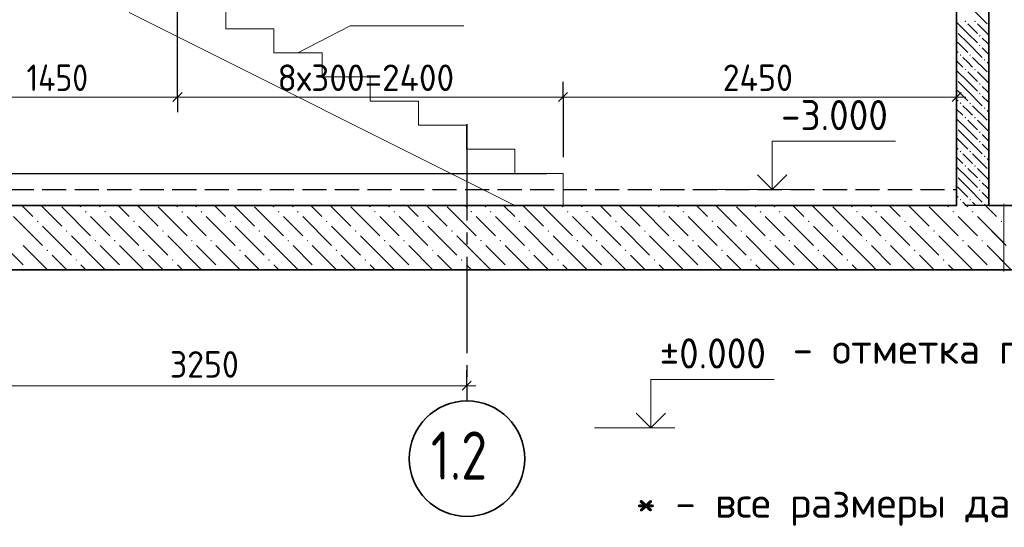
# Model space of a CAD drawing. Header units: millimetres. Extents: x -5 to 21000, y -5 to 14850.
# Tile 9 of 21: x 14816 to 18902, y 3256 to 5362. Entities that reach past the tile are written whole.
import ezdxf

# ---------------------------------------------------------------- set-up
doc = ezdxf.new("R2010")
doc.units = ezdxf.units.MM
doc.linetypes.add('______2', pattern=[135, 100, -35])
doc.linetypes.add('______5', pattern=[550, 400, -50, 50, -50])
for name, color, linetype, lineweight in [('Standard', 7, 'Continuous', 25), ('ЖБ Лента фундамента под плитной частью', 7, 'Continuous', 25), ('Примечания', 7, 'Continuous', 13), ('Размерная линия_ общее', 7, 'Continuous', 13)]:
    doc.layers.add(name, color=color, linetype=linetype, lineweight=lineweight)
for name, color, linetype, lineweight, true_color in [('ЖБ Лестница', 7, 'Continuous', 25, 0xe0e0ff), ('ЖБ Плита Фундамента верхний уровень', 7, 'Continuous', 25, 0x783c14), ('ЖБ Стена верхний уровень', 7, 'Continuous', 25, 0x006e00)]:
    doc.layers.add(name, color=color, linetype=linetype, lineweight=lineweight, true_color=true_color)
doc.layers.add('Оси', color=7, linetype='______5', true_color=0x656565)
doc.layers.add('Размерная выноска', color=7, linetype='Continuous')
doc.styles.add('ISOCPEUR', font='txt')

msp = doc.modelspace()

# ---------------------------------------------------------------- hatches: boundary and pattern name
at = {"layer": 'ЖБ Плита Фундамента верхний уровень', "linetype": 'Continuous', "lineweight": 18, "transparency": 33554687}
for points in [[(15086.8, 4565.2), (15090, 4568.4), (15093.3, 4565.2), (15090, 4561.9)], [(15086.8, 4565.2), (15090, 4568.4), (15093.3, 4565.2), (15090, 4561.9)], [(15166.8, 4565.2), (15170, 4568.4), (15173.3, 4565.2), (15170, 4561.9)], [(15166.8, 4565.2), (15170, 4568.4), (15173.3, 4565.2), (15170, 4561.9)], [(15486.8, 4565.2), (15490, 4568.4), (15493.3, 4565.2), (15490, 4561.9)], [(15486.8, 4565.2), (15490, 4568.4), (15493.3, 4565.2), (15490, 4561.9)], [(15566.8, 4565.2), (15570, 4568.4), (15573.3, 4565.2), (15570, 4561.9)], [(15566.8, 4565.2), (15570, 4568.4), (15573.3, 4565.2), (15570, 4561.9)], [(15886.8, 4565.2), (15890, 4568.4), (15893.3, 4565.2), (15890, 4561.9)], [(15886.8, 4565.2), (15890, 4568.4), (15893.3, 4565.2), (15890, 4561.9)], [(15966.8, 4565.2), (15970, 4568.4), (15973.3, 4565.2), (15970, 4561.9)], [(15966.8, 4565.2), (15970, 4568.4), (15973.3, 4565.2), (15970, 4561.9)], [(16286.8, 4565.2), (16290, 4568.4), (16293.3, 4565.2), (16290, 4561.9)], [(16286.8, 4565.2), (16290, 4568.4), (16293.3, 4565.2), (16290, 4561.9)], [(16366.8, 4565.2), (16370, 4568.4), (16373.3, 4565.2), (16370, 4561.9)], [(16366.8, 4565.2), (16370, 4568.4), (16373.3, 4565.2), (16370, 4561.9)], [(16686.8, 4565.2), (16690, 4568.4), (16693.3, 4565.2), (16690, 4561.9)], [(16686.8, 4565.2), (16690, 4568.4), (16693.3, 4565.2), (16690, 4561.9)], [(16766.8, 4565.2), (16770, 4568.4), (16773.3, 4565.2), (16770, 4561.9)], [(16766.8, 4565.2), (16770, 4568.4), (16773.3, 4565.2), (16770, 4561.9)], [(17086.8, 4565.2), (17090, 4568.4), (17093.3, 4565.2), (17090, 4561.9)], [(17086.8, 4565.2), (17090, 4568.4), (17093.3, 4565.2), (17090, 4561.9)], [(17166.8, 4565.2), (17170, 4568.4), (17173.3, 4565.2), (17170, 4561.9)], [(17166.8, 4565.2), (17170, 4568.4), (17173.3, 4565.2), (17170, 4561.9)], [(17486.8, 4565.2), (17490, 4568.4), (17493.3, 4565.2), (17490, 4561.9)], [(17486.8, 4565.2), (17490, 4568.4), (17493.3, 4565.2), (17490, 4561.9)], [(17566.8, 4565.2), (17570, 4568.4), (17573.3, 4565.2), (17570, 4561.9)], [(17566.8, 4565.2), (17570, 4568.4), (17573.3, 4565.2), (17570, 4561.9)], [(17886.8, 4565.2), (17890, 4568.4), (17893.3, 4565.2), (17890, 4561.9)], [(17886.8, 4565.2), (17890, 4568.4), (17893.3, 4565.2), (17890, 4561.9)], [(17966.8, 4565.2), (17970, 4568.4), (17973.3, 4565.2), (17970, 4561.9)], [(17966.8, 4565.2), (17970, 4568.4), (17973.3, 4565.2), (17970, 4561.9)], [(18286.8, 4565.2), (18290, 4568.4), (18293.3, 4565.2), (18290, 4561.9)], [(18286.8, 4565.2), (18290, 4568.4), (18293.3, 4565.2), (18290, 4561.9)], [(18366.8, 4565.2), (18370, 4568.4), (18373.3, 4565.2), (18370, 4561.9)], [(18366.8, 4565.2), (18370, 4568.4), (18373.3, 4565.2), (18370, 4561.9)], [(18686.8, 4565.2), (18690, 4568.4), (18693.3, 4565.2), (18690, 4561.9)], [(18686.8, 4565.2), (18690, 4568.4), (18693.3, 4565.2), (18690, 4561.9)], [(18766.8, 4565.2), (18770, 4568.4), (18773.3, 4565.2), (18770, 4561.9)], [(18766.8, 4565.2), (18770, 4568.4), (18773.3, 4565.2), (18770, 4561.9)], [(14886.8, 4525.2), (14890, 4528.4), (14893.3, 4525.2), (14890, 4521.9)], [(14886.8, 4525.2), (14890, 4528.4), (14893.3, 4525.2), (14890, 4521.9)], [(15286.8, 4525.2), (15290, 4528.4), (15293.3, 4525.2), (15290, 4521.9)], [(15286.8, 4525.2), (15290, 4528.4), (15293.3, 4525.2), (15290, 4521.9)], [(15686.8, 4525.2), (15690, 4528.4), (15693.3, 4525.2), (15690, 4521.9)], [(15686.8, 4525.2), (15690, 4528.4), (15693.3, 4525.2), (15690, 4521.9)], [(16086.8, 4525.2), (16090, 4528.4), (16093.3, 4525.2), (16090, 4521.9)], [(16086.8, 4525.2), (16090, 4528.4), (16093.3, 4525.2), (16090, 4521.9)], [(16486.8, 4525.2), (16490, 4528.4), (16493.3, 4525.2), (16490, 4521.9)], [(16486.8, 4525.2), (16490, 4528.4), (16493.3, 4525.2), (16490, 4521.9)], [(16886.8, 4525.2), (16890, 4528.4), (16893.3, 4525.2), (16890, 4521.9)], [(16886.8, 4525.2), (16890, 4528.4), (16893.3, 4525.2), (16890, 4521.9)], [(17286.8, 4525.2), (17290, 4528.4), (17293.3, 4525.2), (17290, 4521.9)], [(17286.8, 4525.2), (17290, 4528.4), (17293.3, 4525.2), (17290, 4521.9)], [(17686.8, 4525.2), (17690, 4528.4), (17693.3, 4525.2), (17690, 4521.9)], [(17686.8, 4525.2), (17690, 4528.4), (17693.3, 4525.2), (17690, 4521.9)], [(18086.8, 4525.2), (18090, 4528.4), (18093.3, 4525.2), (18090, 4521.9)], [(18086.8, 4525.2), (18090, 4528.4), (18093.3, 4525.2), (18090, 4521.9)], [(18486.8, 4525.2), (18490, 4528.4), (18493.3, 4525.2), (18490, 4521.9)], [(18486.8, 4525.2), (18490, 4528.4), (18493.3, 4525.2), (18490, 4521.9)], [(18886.8, 4525.2), (18890, 4528.4), (18893.3, 4525.2), (18890, 4521.9)], [(18886.8, 4525.2), (18890, 4528.4), (18893.3, 4525.2), (18890, 4521.9)], [(15006.8, 4485.2), (15010, 4488.4), (15013.3, 4485.2), (15010, 4481.9)], [(15006.8, 4485.2), (15010, 4488.4), (15013.3, 4485.2), (15010, 4481.9)], [(15406.8, 4485.2), (15410, 4488.4), (15413.3, 4485.2), (15410, 4481.9)], [(15406.8, 4485.2), (15410, 4488.4), (15413.3, 4485.2), (15410, 4481.9)], [(15806.8, 4485.2), (15810, 4488.4), (15813.3, 4485.2), (15810, 4481.9)], [(15806.8, 4485.2), (15810, 4488.4), (15813.3, 4485.2), (15810, 4481.9)], [(16206.8, 4485.2), (16210, 4488.4), (16213.3, 4485.2), (16210, 4481.9)], [(16206.8, 4485.2), (16210, 4488.4), (16213.3, 4485.2), (16210, 4481.9)], [(16606.8, 4485.2), (16610, 4488.4), (16613.3, 4485.2), (16610, 4481.9)], [(16606.8, 4485.2), (16610, 4488.4), (16613.3, 4485.2), (16610, 4481.9)], [(17006.8, 4485.2), (17010, 4488.4), (17013.3, 4485.2), (17010, 4481.9)], [(17006.8, 4485.2), (17010, 4488.4), (17013.3, 4485.2), (17010, 4481.9)], [(17406.8, 4485.2), (17410, 4488.4), (17413.3, 4485.2), (17410, 4481.9)], [(17406.8, 4485.2), (17410, 4488.4), (17413.3, 4485.2), (17410, 4481.9)], [(17806.8, 4485.2), (17810, 4488.4), (17813.3, 4485.2), (17810, 4481.9)], [(17806.8, 4485.2), (17810, 4488.4), (17813.3, 4485.2), (17810, 4481.9)], [(18206.8, 4485.2), (18210, 4488.4), (18213.3, 4485.2), (18210, 4481.9)], [(18206.8, 4485.2), (18210, 4488.4), (18213.3, 4485.2), (18210, 4481.9)], [(18606.8, 4485.2), (18610, 4488.4), (18613.3, 4485.2), (18610, 4481.9)], [(18606.8, 4485.2), (18610, 4488.4), (18613.3, 4485.2), (18610, 4481.9)], [(15126.8, 4445.2), (15130, 4448.4), (15133.2, 4445.2), (15130, 4441.9)], [(15126.8, 4445.2), (15130, 4448.4), (15133.2, 4445.2), (15130, 4441.9)], [(15206.8, 4445.2), (15210, 4448.4), (15213.3, 4445.2), (15210, 4441.9)], [(15206.8, 4445.2), (15210, 4448.4), (15213.3, 4445.2), (15210, 4441.9)], [(15526.8, 4445.2), (15530, 4448.4), (15533.2, 4445.2), (15530, 4441.9)], [(15526.8, 4445.2), (15530, 4448.4), (15533.2, 4445.2), (15530, 4441.9)], [(15606.8, 4445.2), (15610, 4448.4), (15613.3, 4445.2), (15610, 4441.9)], [(15606.8, 4445.2), (15610, 4448.4), (15613.3, 4445.2), (15610, 4441.9)], [(15926.8, 4445.2), (15930, 4448.4), (15933.2, 4445.2), (15930, 4441.9)], [(15926.8, 4445.2), (15930, 4448.4), (15933.2, 4445.2), (15930, 4441.9)], [(16006.8, 4445.2), (16010, 4448.4), (16013.3, 4445.2), (16010, 4441.9)], [(16006.8, 4445.2), (16010, 4448.4), (16013.3, 4445.2), (16010, 4441.9)], [(16326.8, 4445.2), (16330, 4448.4), (16333.2, 4445.2), (16330, 4441.9)], [(16326.8, 4445.2), (16330, 4448.4), (16333.2, 4445.2), (16330, 4441.9)], [(16406.8, 4445.2), (16410, 4448.4), (16413.3, 4445.2), (16410, 4441.9)], [(16406.8, 4445.2), (16410, 4448.4), (16413.3, 4445.2), (16410, 4441.9)], [(16726.8, 4445.2), (16730, 4448.4), (16733.2, 4445.2), (16730, 4441.9)], [(16726.8, 4445.2), (16730, 4448.4), (16733.2, 4445.2), (16730, 4441.9)], [(16806.8, 4445.2), (16810, 4448.4), (16813.3, 4445.2), (16810, 4441.9)], [(16806.8, 4445.2), (16810, 4448.4), (16813.3, 4445.2), (16810, 4441.9)], [(17126.8, 4445.2), (17130, 4448.4), (17133.2, 4445.2), (17130, 4441.9)], [(17126.8, 4445.2), (17130, 4448.4), (17133.2, 4445.2), (17130, 4441.9)], [(17206.8, 4445.2), (17210, 4448.4), (17213.3, 4445.2), (17210, 4441.9)], [(17206.8, 4445.2), (17210, 4448.4), (17213.3, 4445.2), (17210, 4441.9)], [(17526.8, 4445.2), (17530, 4448.4), (17533.2, 4445.2), (17530, 4441.9)], [(17526.8, 4445.2), (17530, 4448.4), (17533.2, 4445.2), (17530, 4441.9)], [(17606.8, 4445.2), (17610, 4448.4), (17613.3, 4445.2), (17610, 4441.9)], [(17606.8, 4445.2), (17610, 4448.4), (17613.3, 4445.2), (17610, 4441.9)], [(17926.8, 4445.2), (17930, 4448.4), (17933.3, 4445.2), (17930, 4441.9)], [(17926.8, 4445.2), (17930, 4448.4), (17933.3, 4445.2), (17930, 4441.9)], [(18006.8, 4445.2), (18010, 4448.4), (18013.3, 4445.2), (18010, 4441.9)], [(18006.8, 4445.2), (18010, 4448.4), (18013.3, 4445.2), (18010, 4441.9)], [(18326.8, 4445.2), (18330, 4448.4), (18333.3, 4445.2), (18330, 4441.9)], [(18326.8, 4445.2), (18330, 4448.4), (18333.3, 4445.2), (18330, 4441.9)], [(18406.8, 4445.2), (18410, 4448.4), (18413.3, 4445.2), (18410, 4441.9)], [(18406.8, 4445.2), (18410, 4448.4), (18413.3, 4445.2), (18410, 4441.9)], [(18726.8, 4445.2), (18730, 4448.4), (18733.3, 4445.2), (18730, 4441.9)], [(18726.8, 4445.2), (18730, 4448.4), (18733.3, 4445.2), (18730, 4441.9)], [(18806.8, 4445.2), (18810, 4448.4), (18813.3, 4445.2), (18810, 4441.9)], [(18806.8, 4445.2), (18810, 4448.4), (18813.3, 4445.2), (18810, 4441.9)], [(14926.8, 4405.2), (14930, 4408.4), (14933.2, 4405.2), (14930, 4401.9)], [(14926.8, 4405.2), (14930, 4408.4), (14933.2, 4405.2), (14930, 4401.9)], [(15326.8, 4405.2), (15330, 4408.4), (15333.2, 4405.2), (15330, 4401.9)], [(15326.8, 4405.2), (15330, 4408.4), (15333.2, 4405.2), (15330, 4401.9)], [(15726.8, 4405.2), (15730, 4408.4), (15733.2, 4405.2), (15730, 4401.9)], [(15726.8, 4405.2), (15730, 4408.4), (15733.2, 4405.2), (15730, 4401.9)], [(16126.8, 4405.2), (16130, 4408.4), (16133.2, 4405.2), (16130, 4401.9)], [(16126.8, 4405.2), (16130, 4408.4), (16133.2, 4405.2), (16130, 4401.9)], [(16526.8, 4405.2), (16530, 4408.4), (16533.2, 4405.2), (16530, 4401.9)], [(16526.8, 4405.2), (16530, 4408.4), (16533.2, 4405.2), (16530, 4401.9)], [(16926.8, 4405.2), (16930, 4408.4), (16933.2, 4405.2), (16930, 4401.9)], [(16926.8, 4405.2), (16930, 4408.4), (16933.2, 4405.2), (16930, 4401.9)], [(17326.8, 4405.2), (17330, 4408.4), (17333.2, 4405.2), (17330, 4401.9)], [(17326.8, 4405.2), (17330, 4408.4), (17333.2, 4405.2), (17330, 4401.9)], [(17726.8, 4405.2), (17730, 4408.4), (17733.2, 4405.2), (17730, 4401.9)], [(17726.8, 4405.2), (17730, 4408.4), (17733.2, 4405.2), (17730, 4401.9)], [(18126.8, 4405.2), (18130, 4408.4), (18133.3, 4405.2), (18130, 4401.9)], [(18126.8, 4405.2), (18130, 4408.4), (18133.3, 4405.2), (18130, 4401.9)], [(18526.8, 4405.2), (18530, 4408.4), (18533.3, 4405.2), (18530, 4401.9)], [(18526.8, 4405.2), (18530, 4408.4), (18533.3, 4405.2), (18530, 4401.9)], [(15046.7, 4365.2), (15050, 4368.4), (15053.3, 4365.2), (15050, 4361.9)], [(15046.7, 4365.2), (15050, 4368.4), (15053.3, 4365.2), (15050, 4361.9)], [(15446.7, 4365.2), (15450, 4368.4), (15453.3, 4365.2), (15450, 4361.9)], [(15446.7, 4365.2), (15450, 4368.4), (15453.3, 4365.2), (15450, 4361.9)], [(15846.7, 4365.2), (15850, 4368.4), (15853.3, 4365.2), (15850, 4361.9)], [(15846.7, 4365.2), (15850, 4368.4), (15853.3, 4365.2), (15850, 4361.9)], [(16246.7, 4365.2), (16250, 4368.4), (16253.3, 4365.2), (16250, 4361.9)], [(16246.7, 4365.2), (16250, 4368.4), (16253.3, 4365.2), (16250, 4361.9)], [(16646.7, 4365.2), (16650, 4368.4), (16653.3, 4365.2), (16650, 4361.9)], [(16646.7, 4365.2), (16650, 4368.4), (16653.3, 4365.2), (16650, 4361.9)], [(17046.7, 4365.2), (17050, 4368.4), (17053.3, 4365.2), (17050, 4361.9)], [(17046.7, 4365.2), (17050, 4368.4), (17053.3, 4365.2), (17050, 4361.9)], [(17446.7, 4365.2), (17450, 4368.4), (17453.3, 4365.2), (17450, 4361.9)], [(17446.7, 4365.2), (17450, 4368.4), (17453.3, 4365.2), (17450, 4361.9)], [(17846.7, 4365.2), (17850, 4368.4), (17853.3, 4365.2), (17850, 4361.9)], [(17846.7, 4365.2), (17850, 4368.4), (17853.3, 4365.2), (17850, 4361.9)], [(18246.7, 4365.2), (18250, 4368.4), (18253.3, 4365.2), (18250, 4361.9)], [(18246.7, 4365.2), (18250, 4368.4), (18253.3, 4365.2), (18250, 4361.9)], [(18646.7, 4365.2), (18650, 4368.4), (18653.3, 4365.2), (18650, 4361.9)], [(18646.7, 4365.2), (18650, 4368.4), (18653.3, 4365.2), (18650, 4361.9)], [(14846.7, 4325.2), (14850, 4328.4), (14853.3, 4325.2), (14852.5, 4324.4), (14847.5, 4324.4)], [(14846.7, 4325.2), (14850, 4328.4), (14853.3, 4325.2), (14852.5, 4324.4), (14847.5, 4324.4)], [(15246.7, 4325.2), (15250, 4328.4), (15253.3, 4325.2), (15252.5, 4324.4), (15247.5, 4324.4)], [(15246.7, 4325.2), (15250, 4328.4), (15253.3, 4325.2), (15252.5, 4324.4), (15247.5, 4324.4)], [(15646.7, 4325.2), (15650, 4328.4), (15653.3, 4325.2), (15652.5, 4324.4), (15647.5, 4324.4)], [(15646.7, 4325.2), (15650, 4328.4), (15653.3, 4325.2), (15652.5, 4324.4), (15647.5, 4324.4)], [(16046.7, 4325.2), (16050, 4328.4), (16053.3, 4325.2), (16052.5, 4324.4), (16047.5, 4324.4)], [(16046.7, 4325.2), (16050, 4328.4), (16053.3, 4325.2), (16052.5, 4324.4), (16047.5, 4324.4)], [(16446.7, 4325.2), (16450, 4328.4), (16453.3, 4325.2), (16452.5, 4324.4), (16447.5, 4324.4)], [(16446.7, 4325.2), (16450, 4328.4), (16453.3, 4325.2), (16452.5, 4324.4), (16447.5, 4324.4)], [(16846.7, 4325.2), (16850, 4328.4), (16853.3, 4325.2), (16852.5, 4324.4), (16847.5, 4324.4)], [(16846.7, 4325.2), (16850, 4328.4), (16853.3, 4325.2), (16852.5, 4324.4), (16847.5, 4324.4)], [(17246.7, 4325.2), (17250, 4328.4), (17253.3, 4325.2), (17252.5, 4324.4), (17247.5, 4324.4)], [(17246.7, 4325.2), (17250, 4328.4), (17253.3, 4325.2), (17252.5, 4324.4), (17247.5, 4324.4)], [(17646.7, 4325.2), (17650, 4328.4), (17653.3, 4325.2), (17652.5, 4324.4), (17647.5, 4324.4)], [(17646.7, 4325.2), (17650, 4328.4), (17653.3, 4325.2), (17652.5, 4324.4), (17647.5, 4324.4)], [(18046.7, 4325.2), (18050, 4328.4), (18053.3, 4325.2), (18052.5, 4324.4), (18047.5, 4324.4)], [(18046.7, 4325.2), (18050, 4328.4), (18053.3, 4325.2), (18052.5, 4324.4), (18047.5, 4324.4)], [(18446.7, 4325.2), (18450, 4328.4), (18453.3, 4325.2), (18452.5, 4324.4), (18447.5, 4324.4)], [(18446.7, 4325.2), (18450, 4328.4), (18453.3, 4325.2), (18452.5, 4324.4), (18447.5, 4324.4)], [(18846.7, 4325.2), (18850, 4328.4), (18853.3, 4325.2), (18852.5, 4324.4), (18847.5, 4324.4)], [(18846.7, 4325.2), (18850, 4328.4), (18853.3, 4325.2), (18852.5, 4324.4), (18847.5, 4324.4)]]:
    msp.add_hatch(color=7, dxfattribs=at).paths.add_polyline_path(points, flags=16)
at = {"layer": 'ЖБ Стена верхний уровень', "linetype": 'Continuous', "lineweight": 18, "transparency": 33554687}
for points in [[(18736.8, 5355.2), (18740, 5358.4), (18743.3, 5355.2), (18740, 5351.9)], [(18736.8, 5355.2), (18740, 5358.4), (18743.3, 5355.2), (18740, 5351.9)], [(18776.8, 5355.2), (18780, 5358.4), (18783.3, 5355.2), (18780, 5351.9)], [(18776.8, 5355.2), (18780, 5358.4), (18783.3, 5355.2), (18780, 5351.9)], [(18836.8, 5335.2), (18837.3, 5335.7), (18837.3, 5334.6)], [(18836.8, 5335.2), (18837.3, 5335.7), (18837.3, 5334.6)], [(18796.7, 5295.2), (18800, 5298.4), (18803.3, 5295.2), (18800, 5291.9)], [(18796.7, 5295.2), (18800, 5298.4), (18803.3, 5295.2), (18800, 5291.9)], [(18796.7, 5255.2), (18800, 5258.4), (18803.3, 5255.2), (18800, 5251.9)], [(18796.7, 5255.2), (18800, 5258.4), (18803.3, 5255.2), (18800, 5251.9)], [(18716.8, 5215.2), (18720, 5218.4), (18723.3, 5215.2), (18720, 5211.9)], [(18716.8, 5215.2), (18720, 5218.4), (18723.3, 5215.2), (18720, 5211.9)], [(18756.8, 5215.2), (18760, 5218.4), (18763.3, 5215.2), (18760, 5211.9)], [(18756.8, 5215.2), (18760, 5218.4), (18763.3, 5215.2), (18760, 5211.9)], [(18816.8, 5195.2), (18820, 5198.4), (18823.3, 5195.2), (18820, 5191.9)], [(18816.8, 5195.2), (18820, 5198.4), (18823.3, 5195.2), (18820, 5191.9)], [(18736.8, 5155.2), (18740, 5158.4), (18743.3, 5155.2), (18740, 5151.9)], [(18736.8, 5155.2), (18740, 5158.4), (18743.3, 5155.2), (18740, 5151.9)], [(18776.8, 5155.2), (18780, 5158.4), (18783.3, 5155.2), (18780, 5151.9)], [(18776.8, 5155.2), (18780, 5158.4), (18783.3, 5155.2), (18780, 5151.9)], [(18836.8, 5135.2), (18837.3, 5135.7), (18837.3, 5134.6)], [(18836.8, 5135.2), (18837.3, 5135.7), (18837.3, 5134.6)], [(18796.7, 5095.2), (18800, 5098.4), (18803.3, 5095.2), (18800, 5091.9)], [(18796.7, 5095.2), (18800, 5098.4), (18803.3, 5095.2), (18800, 5091.9)], [(18796.7, 5055.2), (18800, 5058.4), (18803.3, 5055.2), (18800, 5051.9)], [(18796.7, 5055.2), (18800, 5058.4), (18803.3, 5055.2), (18800, 5051.9)], [(18716.8, 5015.2), (18720, 5018.4), (18723.3, 5015.2), (18720, 5011.9)], [(18716.8, 5015.2), (18720, 5018.4), (18723.3, 5015.2), (18720, 5011.9)], [(18756.8, 5015.2), (18760, 5018.4), (18763.3, 5015.2), (18760, 5011.9)], [(18756.8, 5015.2), (18760, 5018.4), (18763.3, 5015.2), (18760, 5011.9)], [(18816.8, 4995.2), (18820, 4998.4), (18823.3, 4995.2), (18820, 4991.9)], [(18816.8, 4995.2), (18820, 4998.4), (18823.3, 4995.2), (18820, 4991.9)], [(18736.8, 4955.2), (18740, 4958.4), (18743.3, 4955.2), (18740, 4951.9)], [(18736.8, 4955.2), (18740, 4958.4), (18743.3, 4955.2), (18740, 4951.9)], [(18776.8, 4955.2), (18780, 4958.4), (18783.3, 4955.2), (18780, 4951.9)], [(18776.8, 4955.2), (18780, 4958.4), (18783.3, 4955.2), (18780, 4951.9)], [(18836.8, 4935.2), (18837.3, 4935.7), (18837.3, 4934.6)], [(18836.8, 4935.2), (18837.3, 4935.7), (18837.3, 4934.6)], [(18796.7, 4895.2), (18800, 4898.4), (18803.3, 4895.2), (18800, 4891.9)], [(18796.7, 4895.2), (18800, 4898.4), (18803.3, 4895.2), (18800, 4891.9)], [(18796.7, 4855.2), (18800, 4858.4), (18803.3, 4855.2), (18800, 4851.9)], [(18796.7, 4855.2), (18800, 4858.4), (18803.3, 4855.2), (18800, 4851.9)], [(18716.8, 4815.2), (18720, 4818.4), (18723.3, 4815.2), (18720, 4811.9)], [(18716.8, 4815.2), (18720, 4818.4), (18723.3, 4815.2), (18720, 4811.9)], [(18756.8, 4815.2), (18760, 4818.4), (18763.3, 4815.2), (18760, 4811.9)], [(18756.8, 4815.2), (18760, 4818.4), (18763.3, 4815.2), (18760, 4811.9)], [(18816.8, 4795.2), (18820, 4798.4), (18823.3, 4795.2), (18820, 4791.9)], [(18816.8, 4795.2), (18820, 4798.4), (18823.3, 4795.2), (18820, 4791.9)], [(18736.8, 4755.2), (18740, 4758.4), (18743.3, 4755.2), (18740, 4751.9)], [(18736.8, 4755.2), (18740, 4758.4), (18743.3, 4755.2), (18740, 4751.9)], [(18776.8, 4755.2), (18780, 4758.4), (18783.3, 4755.2), (18780, 4751.9)], [(18776.8, 4755.2), (18780, 4758.4), (18783.3, 4755.2), (18780, 4751.9)], [(18836.8, 4735.2), (18837.3, 4735.7), (18837.3, 4734.6)], [(18836.8, 4735.2), (18837.3, 4735.7), (18837.3, 4734.6)], [(18796.7, 4695.2), (18800, 4698.4), (18803.3, 4695.2), (18800, 4691.9)], [(18796.7, 4695.2), (18800, 4698.4), (18803.3, 4695.2), (18800, 4691.9)], [(18796.7, 4655.2), (18800, 4658.4), (18803.3, 4655.2), (18800, 4651.9)], [(18796.7, 4655.2), (18800, 4658.4), (18803.3, 4655.2), (18800, 4651.9)], [(18716.8, 4615.2), (18720, 4618.4), (18723.3, 4615.2), (18720, 4611.9)], [(18716.8, 4615.2), (18720, 4618.4), (18723.3, 4615.2), (18720, 4611.9)], [(18756.8, 4615.2), (18760, 4618.4), (18763.3, 4615.2), (18760, 4611.9)], [(18756.8, 4615.2), (18760, 4618.4), (18763.3, 4615.2), (18760, 4611.9)], [(18816.8, 4595.2), (18820, 4598.4), (18823.3, 4595.2), (18820, 4591.9)], [(18816.8, 4595.2), (18820, 4598.4), (18823.3, 4595.2), (18820, 4591.9)]]:
    msp.add_hatch(color=7, dxfattribs=at).paths.add_polyline_path(points, flags=16)

# ---------------------------------------------------------------- linework, layer by layer
at = {"layer": 'Standard', "color": 7, "linetype": 'Continuous', "lineweight": 13, "transparency": 33554687}
for p, q in [((18038.6, 4657.8), (17705.3, 4657.8)), ((17534.8, 3669.2), (17201.4, 3669.2))]:
    msp.add_line(p, q, dxfattribs=at)
for points in [[(17938.6, 4657.8), (17938.6, 4857.8), (18450.3, 4857.8)], [(17434.8, 3669.2), (17434.8, 3869.2), (17946.4, 3869.2)]]:
    msp.add_lwpolyline(points, dxfattribs=at)
at = {"layer": 'Standard', "color": 7, "linetype": 'Continuous', "lineweight": 35, "transparency": 33554687}
for points in [[(17878.1, 4718.3), (17938.6, 4657.8), (17999.1, 4718.3)], [(17374.2, 3729.7), (17434.8, 3669.2), (17495.3, 3729.7)]]:
    msp.add_lwpolyline(points, dxfattribs=at)
at = {"layer": 'ЖБ Лента фундамента под плитной частью', "color": 253, "linetype": '______2', "lineweight": -3, "true_color": 0xababab, "transparency": 33554687}
msp.add_line((14504, 4657.8), (18704, 4657.8), dxfattribs=at)
at = {"layer": 'ЖБ Лестница', "color": 7, "linetype": 'Continuous', "lineweight": 18, "transparency": 33554687}
for p, q in [((15670.5, 5424.4), (15670.5, 5324.4)), ((16870.5, 4591.1), (15270.5, 5391.1)), ((15670.5, 5324.4), (15870.5, 5324.4)), ((15870.5, 5324.4), (15870.5, 5224.4)), ((15870.5, 5224.4), (16070.5, 5224.4)), ((16070.5, 5224.4), (16070.5, 5124.4)), ((16070.5, 5124.4), (16270.5, 5124.4)), ((16270.5, 5124.4), (16270.5, 5024.4)), ((16270.5, 5024.4), (16470.5, 5024.4)), ((16470.5, 5024.4), (16470.5, 4924.4)), ((16470.5, 4924.4), (16670.5, 4924.4)), ((16670.5, 4924.4), (16670.5, 4824.4)), ((16670.5, 4824.4), (16870.5, 4824.4)), ((16870.5, 4824.4), (16870.5, 4724.4)), ((16870.5, 4724.4), (17070.5, 4724.4)), ((17070.5, 4591.1), (17070.5, 4724.4))]:
    msp.add_line(p, q, dxfattribs=at)
at = {"layer": 'ЖБ Плита Фундамента верхний уровень', "color": 7, "linetype": 'Continuous', "lineweight": 35, "transparency": 33554687}
for p, q in [((18704, 4591.1), (14504, 4591.1)), ((18704, 4591.1), (14504, 4591.1)), ((18899.5, 4591.1), (18837.3, 4591.1)), ((19982.7, 4591.1), (18837.3, 4591.1)), ((14137.3, 4324.4), (19982.7, 4324.4)), ((14237.2, 4324.4), (18899.5, 4324.4))]:
    msp.add_line(p, q, dxfattribs=at)
at = {"layer": 'ЖБ Плита Фундамента верхний уровень', "color": 251, "linetype": 'Continuous', "lineweight": 18, "true_color": 0x575757, "transparency": 33554687}
for p, q in [((14824.1, 4591.1), (14870, 4545.2)), ((14824.1, 4591.1), (14870, 4545.2)), ((14904.1, 4591.1), (14990, 4505.2)), ((14904.1, 4591.1), (14990, 4505.2)), ((14990, 4585.2), (15110, 4465.2)), ((14990, 4585.2), (15110, 4465.2)), ((15064.1, 4591.1), (15070, 4585.2)), ((15064.1, 4591.1), (15070, 4585.2)), ((15144.1, 4591.1), (15150, 4585.2)), ((15144.1, 4591.1), (15150, 4585.2)), ((15224.1, 4591.1), (15270, 4545.2)), ((15224.1, 4591.1), (15270, 4545.2)), ((15304.1, 4591.1), (15390, 4505.2)), ((15304.1, 4591.1), (15390, 4505.2)), ((15390, 4585.2), (15510, 4465.2)), ((15390, 4585.2), (15510, 4465.2)), ((15464.1, 4591.1), (15470, 4585.2)), ((15464.1, 4591.1), (15470, 4585.2)), ((15544.1, 4591.1), (15550, 4585.2)), ((15544.1, 4591.1), (15550, 4585.2)), ((15624.1, 4591.1), (15670, 4545.2)), ((15624.1, 4591.1), (15670, 4545.2)), ((15704.1, 4591.1), (15790, 4505.2)), ((15704.1, 4591.1), (15790, 4505.2)), ((15790, 4585.2), (15910, 4465.2)), ((15790, 4585.2), (15910, 4465.2)), ((15864.1, 4591.1), (15870, 4585.2)), ((15864.1, 4591.1), (15870, 4585.2)), ((15944.1, 4591.1), (15950, 4585.2)), ((15944.1, 4591.1), (15950, 4585.2)), ((16024.1, 4591.1), (16070, 4545.2)), ((16024.1, 4591.1), (16070, 4545.2)), ((16104.1, 4591.1), (16190, 4505.2)), ((16104.1, 4591.1), (16190, 4505.2)), ((16190, 4585.2), (16310, 4465.2)), ((16190, 4585.2), (16310, 4465.2)), ((16264.1, 4591.1), (16270, 4585.2)), ((16264.1, 4591.1), (16270, 4585.2)), ((16344.1, 4591.1), (16350, 4585.2)), ((16344.1, 4591.1), (16350, 4585.2)), ((16424.1, 4591.1), (16470, 4545.2)), ((16424.1, 4591.1), (16470, 4545.2)), ((16504.1, 4591.1), (16590, 4505.2)), ((16504.1, 4591.1), (16590, 4505.2)), ((16590, 4585.2), (16710, 4465.2)), ((16590, 4585.2), (16710, 4465.2)), ((16664.1, 4591.1), (16670, 4585.2)), ((16664.1, 4591.1), (16670, 4585.2)), ((16744.1, 4591.1), (16750, 4585.2)), ((16744.1, 4591.1), (16750, 4585.2)), ((16824.1, 4591.1), (16870, 4545.2)), ((16824.1, 4591.1), (16870, 4545.2)), ((16904.1, 4591.1), (16990, 4505.2)), ((16904.1, 4591.1), (16990, 4505.2)), ((16990, 4585.2), (17110, 4465.2)), ((16990, 4585.2), (17110, 4465.2)), ((17064.1, 4591.1), (17070, 4585.2)), ((17064.1, 4591.1), (17070, 4585.2)), ((17144.1, 4591.1), (17150, 4585.2)), ((17144.1, 4591.1), (17150, 4585.2)), ((17224.1, 4591.1), (17270, 4545.2)), ((17224.1, 4591.1), (17270, 4545.2)), ((17304.1, 4591.1), (17390, 4505.2)), ((17304.1, 4591.1), (17390, 4505.2)), ((17390, 4585.2), (17510, 4465.2)), ((17390, 4585.2), (17510, 4465.2)), ((17464.1, 4591.1), (17470, 4585.2)), ((17464.1, 4591.1), (17470, 4585.2)), ((17544.1, 4591.1), (17550, 4585.2)), ((17544.1, 4591.1), (17550, 4585.2)), ((17624.1, 4591.1), (17670, 4545.2)), ((17624.1, 4591.1), (17670, 4545.2)), ((17704.1, 4591.1), (17790, 4505.2)), ((17704.1, 4591.1), (17790, 4505.2)), ((17790, 4585.2), (17910, 4465.2)), ((17790, 4585.2), (17910, 4465.2)), ((17864.1, 4591.1), (17870, 4585.2)), ((17864.1, 4591.1), (17870, 4585.2)), ((17944.1, 4591.1), (17950, 4585.2)), ((17944.1, 4591.1), (17950, 4585.2)), ((18024.1, 4591.1), (18070, 4545.2)), ((18024.1, 4591.1), (18070, 4545.2)), ((18104.1, 4591.1), (18190, 4505.2)), ((18104.1, 4591.1), (18190, 4505.2)), ((18190, 4585.2), (18310, 4465.2)), ((18190, 4585.2), (18310, 4465.2)), ((18264.1, 4591.1), (18270, 4585.2)), ((18264.1, 4591.1), (18270, 4585.2)), ((18344.1, 4591.1), (18350, 4585.2)), ((18344.1, 4591.1), (18350, 4585.2)), ((18424.1, 4591.1), (18470, 4545.2)), ((18424.1, 4591.1), (18470, 4545.2)), ((18504.1, 4591.1), (18590, 4505.2)), ((18504.1, 4591.1), (18590, 4505.2)), ((18590, 4585.2), (18710, 4465.2)), ((18590, 4585.2), (18710, 4465.2)), ((18664.1, 4591.1), (18670, 4585.2)), ((18664.1, 4591.1), (18670, 4585.2)), ((18744.1, 4591.1), (18750, 4585.2)), ((18744.1, 4591.1), (18750, 4585.2)), ((18824.1, 4591.1), (18870, 4545.2)), ((18824.1, 4591.1), (18870, 4545.2)), ((14790, 4545.2), (14910, 4425.2)), ((14790, 4545.2), (14910, 4425.2)), ((15150, 4505.2), (15110, 4545.2)), ((15150, 4505.2), (15110, 4545.2)), ((15190, 4545.2), (15310, 4425.2)), ((15190, 4545.2), (15310, 4425.2)), ((15550, 4505.2), (15510, 4545.2)), ((15550, 4505.2), (15510, 4545.2)), ((15590, 4545.2), (15710, 4425.2)), ((15590, 4545.2), (15710, 4425.2)), ((15950, 4505.2), (15910, 4545.2)), ((15950, 4505.2), (15910, 4545.2)), ((15990, 4545.2), (16110, 4425.2)), ((15990, 4545.2), (16110, 4425.2)), ((16350, 4505.2), (16310, 4545.2)), ((16350, 4505.2), (16310, 4545.2)), ((16390, 4545.2), (16510, 4425.2)), ((16390, 4545.2), (16510, 4425.2)), ((16750, 4505.2), (16710, 4545.2)), ((16750, 4505.2), (16710, 4545.2)), ((16790, 4545.2), (16910, 4425.2)), ((16790, 4545.2), (16910, 4425.2)), ((17150, 4505.2), (17110, 4545.2)), ((17150, 4505.2), (17110, 4545.2)), ((17190, 4545.2), (17310, 4425.2)), ((17190, 4545.2), (17310, 4425.2)), ((17550, 4505.2), (17510, 4545.2)), ((17550, 4505.2), (17510, 4545.2)), ((17590, 4545.2), (17710, 4425.2)), ((17590, 4545.2), (17710, 4425.2)), ((17950, 4505.2), (17910, 4545.2)), ((17950, 4505.2), (17910, 4545.2)), ((17990, 4545.2), (18110, 4425.2)), ((17990, 4545.2), (18110, 4425.2)), ((18350, 4505.2), (18310, 4545.2)), ((18350, 4505.2), (18310, 4545.2)), ((18390, 4545.2), (18510, 4425.2)), ((18390, 4545.2), (18510, 4425.2)), ((18750, 4505.2), (18710, 4545.2)), ((18750, 4505.2), (18710, 4545.2)), ((18790, 4545.2), (18899.5, 4435.7)), ((18790, 4545.2), (18910, 4425.2)), ((14910, 4505.2), (15030, 4385.2)), ((14910, 4505.2), (15030, 4385.2)), ((15190, 4465.2), (15150, 4505.2)), ((15190, 4465.2), (15150, 4505.2)), ((15310, 4505.2), (15430, 4385.2)), ((15310, 4505.2), (15430, 4385.2)), ((15590, 4465.2), (15550, 4505.2)), ((15590, 4465.2), (15550, 4505.2)), ((15710, 4505.2), (15830, 4385.2)), ((15710, 4505.2), (15830, 4385.2)), ((15990, 4465.2), (15950, 4505.2)), ((15990, 4465.2), (15950, 4505.2)), ((16110, 4505.2), (16230, 4385.2)), ((16110, 4505.2), (16230, 4385.2)), ((16390, 4465.2), (16350, 4505.2)), ((16390, 4465.2), (16350, 4505.2)), ((16510, 4505.2), (16630, 4385.2)), ((16510, 4505.2), (16630, 4385.2)), ((16790, 4465.2), (16750, 4505.2)), ((16790, 4465.2), (16750, 4505.2)), ((16910, 4505.2), (17030, 4385.2)), ((16910, 4505.2), (17030, 4385.2)), ((17190, 4465.2), (17150, 4505.2)), ((17190, 4465.2), (17150, 4505.2)), ((17310, 4505.2), (17430, 4385.2)), ((17310, 4505.2), (17430, 4385.2)), ((17590, 4465.2), (17550, 4505.2)), ((17590, 4465.2), (17550, 4505.2)), ((17710, 4505.2), (17830, 4385.2)), ((17710, 4505.2), (17830, 4385.2)), ((17990, 4465.2), (17950, 4505.2)), ((17990, 4465.2), (17950, 4505.2)), ((18110, 4505.2), (18230, 4385.2)), ((18110, 4505.2), (18230, 4385.2)), ((18390, 4465.2), (18350, 4505.2)), ((18390, 4465.2), (18350, 4505.2)), ((18510, 4505.2), (18630, 4385.2)), ((18510, 4505.2), (18630, 4385.2)), ((18790, 4465.2), (18750, 4505.2)), ((18790, 4465.2), (18750, 4505.2)), ((15150, 4345.2), (15030, 4465.2)), ((15150, 4345.2), (15030, 4465.2)), ((15550, 4345.2), (15430, 4465.2)), ((15550, 4345.2), (15430, 4465.2)), ((15950, 4345.2), (15830, 4465.2)), ((15950, 4345.2), (15830, 4465.2)), ((16350, 4345.2), (16230, 4465.2)), ((16350, 4345.2), (16230, 4465.2)), ((16750, 4345.2), (16630, 4465.2)), ((16750, 4345.2), (16630, 4465.2)), ((17150, 4345.2), (17030, 4465.2)), ((17150, 4345.2), (17030, 4465.2)), ((17550, 4345.2), (17430, 4465.2)), ((17550, 4345.2), (17430, 4465.2)), ((17950, 4345.2), (17830, 4465.2)), ((17950, 4345.2), (17830, 4465.2)), ((18350, 4345.2), (18230, 4465.2)), ((18350, 4345.2), (18230, 4465.2)), ((18750, 4345.2), (18630, 4465.2)), ((18750, 4345.2), (18630, 4465.2)), ((14750, 4425.2), (14830, 4345.2)), ((14750, 4425.2), (14830, 4345.2)), ((14830, 4425.2), (14930.7, 4324.4)), ((14830, 4425.2), (14930.7, 4324.4)), ((15150, 4425.2), (15230, 4345.2)), ((15150, 4425.2), (15230, 4345.2)), ((15230, 4425.2), (15330.7, 4324.4)), ((15230, 4425.2), (15330.7, 4324.4)), ((15550, 4425.2), (15630, 4345.2)), ((15550, 4425.2), (15630, 4345.2)), ((15630, 4425.2), (15730.7, 4324.4)), ((15630, 4425.2), (15730.7, 4324.4)), ((15950, 4425.2), (16030, 4345.2)), ((15950, 4425.2), (16030, 4345.2)), ((16030, 4425.2), (16130.7, 4324.4)), ((16030, 4425.2), (16130.7, 4324.4)), ((16350, 4425.2), (16430, 4345.2)), ((16350, 4425.2), (16430, 4345.2)), ((16430, 4425.2), (16530.7, 4324.4)), ((16430, 4425.2), (16530.7, 4324.4)), ((16750, 4425.2), (16830, 4345.2)), ((16750, 4425.2), (16830, 4345.2)), ((16830, 4425.2), (16930.7, 4324.4)), ((16830, 4425.2), (16930.7, 4324.4)), ((17150, 4425.2), (17230, 4345.2)), ((17150, 4425.2), (17230, 4345.2)), ((17230, 4425.2), (17330.7, 4324.4)), ((17230, 4425.2), (17330.7, 4324.4)), ((17550, 4425.2), (17630, 4345.2)), ((17550, 4425.2), (17630, 4345.2)), ((17630, 4425.2), (17730.7, 4324.4)), ((17630, 4425.2), (17730.7, 4324.4)), ((17950, 4425.2), (18030, 4345.2)), ((17950, 4425.2), (18030, 4345.2)), ((18030, 4425.2), (18130.7, 4324.4)), ((18030, 4425.2), (18130.7, 4324.4)), ((18350, 4425.2), (18430, 4345.2)), ((18350, 4425.2), (18430, 4345.2)), ((18430, 4425.2), (18530.7, 4324.4)), ((18430, 4425.2), (18530.7, 4324.4)), ((18750, 4425.2), (18830, 4345.2)), ((18750, 4425.2), (18830, 4345.2)), ((18830, 4425.2), (18899.5, 4355.7)), ((18830, 4425.2), (18930.7, 4324.4)), ((15010.7, 4324.4), (14950, 4385.2)), ((15010.7, 4324.4), (14950, 4385.2)), ((15410.7, 4324.4), (15350, 4385.2)), ((15410.7, 4324.4), (15350, 4385.2)), ((15810.7, 4324.4), (15750, 4385.2)), ((15810.7, 4324.4), (15750, 4385.2)), ((16210.7, 4324.4), (16150, 4385.2)), ((16210.7, 4324.4), (16150, 4385.2)), ((16610.7, 4324.4), (16550, 4385.2)), ((16610.7, 4324.4), (16550, 4385.2)), ((17010.7, 4324.4), (16950, 4385.2)), ((17010.7, 4324.4), (16950, 4385.2)), ((17410.7, 4324.4), (17350, 4385.2)), ((17410.7, 4324.4), (17350, 4385.2)), ((17810.7, 4324.4), (17750, 4385.2)), ((17810.7, 4324.4), (17750, 4385.2)), ((18210.7, 4324.4), (18150, 4385.2)), ((18210.7, 4324.4), (18150, 4385.2)), ((18610.7, 4324.4), (18550, 4385.2)), ((18610.7, 4324.4), (18550, 4385.2)), ((15070, 4345.2), (15090.7, 4324.4)), ((15070, 4345.2), (15090.7, 4324.4)), ((15150, 4345.2), (15170.7, 4324.4)), ((15150, 4345.2), (15170.7, 4324.4)), ((15470, 4345.2), (15490.7, 4324.4)), ((15470, 4345.2), (15490.7, 4324.4)), ((15550, 4345.2), (15570.7, 4324.4)), ((15550, 4345.2), (15570.7, 4324.4)), ((15870, 4345.2), (15890.7, 4324.4)), ((15870, 4345.2), (15890.7, 4324.4)), ((15950, 4345.2), (15970.7, 4324.4)), ((15950, 4345.2), (15970.7, 4324.4)), ((16270, 4345.2), (16290.7, 4324.4)), ((16270, 4345.2), (16290.7, 4324.4)), ((16350, 4345.2), (16370.7, 4324.4)), ((16350, 4345.2), (16370.7, 4324.4)), ((16670, 4345.2), (16690.7, 4324.4)), ((16670, 4345.2), (16690.7, 4324.4)), ((16750, 4345.2), (16770.7, 4324.4)), ((16750, 4345.2), (16770.7, 4324.4)), ((17070, 4345.2), (17090.7, 4324.4)), ((17070, 4345.2), (17090.7, 4324.4)), ((17150, 4345.2), (17170.7, 4324.4)), ((17150, 4345.2), (17170.7, 4324.4)), ((17470, 4345.2), (17490.7, 4324.4)), ((17470, 4345.2), (17490.7, 4324.4)), ((17550, 4345.2), (17570.7, 4324.4)), ((17550, 4345.2), (17570.7, 4324.4)), ((17870, 4345.2), (17890.7, 4324.4)), ((17870, 4345.2), (17890.7, 4324.4)), ((17950, 4345.2), (17970.7, 4324.4)), ((17950, 4345.2), (17970.7, 4324.4)), ((18270, 4345.2), (18290.7, 4324.4)), ((18270, 4345.2), (18290.7, 4324.4)), ((18350, 4345.2), (18370.7, 4324.4)), ((18350, 4345.2), (18370.7, 4324.4)), ((18670, 4345.2), (18690.7, 4324.4)), ((18670, 4345.2), (18690.7, 4324.4)), ((18750, 4345.2), (18770.7, 4324.4)), ((18750, 4345.2), (18770.7, 4324.4))]:
    msp.add_line(p, q, dxfattribs=at)
at = {"layer": 'ЖБ Стена верхний уровень', "color": 7, "linetype": 'Continuous', "lineweight": 35, "transparency": 33554687}
for p, q in [((18704, 6417.8), (18704, 4591.1)), ((18704, 6417.8), (18704, 4591.1)), ((18837.3, 4591.1), (18837.3, 6417.8)), ((18837.3, 4591.1), (18837.3, 6417.8))]:
    msp.add_line(p, q, dxfattribs=at)
at = {"layer": 'ЖБ Стена верхний уровень', "color": 251, "linetype": 'Continuous', "lineweight": 18, "true_color": 0x575757, "transparency": 33554687}
for p, q in [((18770, 5405.2), (18830, 5345.2)), ((18770, 5405.2), (18830, 5345.2)), ((18750, 5305.2), (18704, 5351.2)), ((18750, 5305.2), (18704, 5351.2)), ((18750, 5345.2), (18790, 5305.2)), ((18750, 5345.2), (18790, 5305.2)), ((18790, 5345.2), (18837.3, 5297.9)), ((18790, 5345.2), (18837.3, 5297.9)), ((18710, 5265.2), (18704, 5271.2)), ((18710, 5265.2), (18704, 5271.2)), ((18710, 5305.2), (18750, 5265.2)), ((18710, 5305.2), (18750, 5265.2)), ((18750, 5305.2), (18790, 5265.2)), ((18750, 5305.2), (18790, 5265.2)), ((18830, 5265.2), (18810, 5285.2)), ((18830, 5265.2), (18810, 5285.2)), ((18704, 5231.2), (18710, 5225.2)), ((18704, 5231.2), (18710, 5225.2)), ((18710, 5265.2), (18750, 5225.2)), ((18710, 5265.2), (18750, 5225.2)), ((18750, 5265.2), (18810, 5205.2)), ((18750, 5265.2), (18810, 5205.2)), ((18810, 5245.2), (18837.3, 5217.9)), ((18810, 5245.2), (18837.3, 5217.9)), ((18837.3, 5257.9), (18830, 5265.2)), ((18837.3, 5257.9), (18830, 5265.2)), ((18704, 5191.2), (18730, 5165.2)), ((18704, 5191.2), (18730, 5165.2)), ((18750, 5185.2), (18730, 5205.2)), ((18750, 5185.2), (18730, 5205.2)), ((18770, 5205.2), (18830, 5145.2)), ((18770, 5205.2), (18830, 5145.2)), ((18750, 5105.2), (18704, 5151.2)), ((18750, 5105.2), (18704, 5151.2)), ((18770, 5165.2), (18750, 5185.2)), ((18770, 5165.2), (18750, 5185.2)), ((18830, 5185.2), (18837.3, 5177.9)), ((18830, 5185.2), (18837.3, 5177.9)), ((18750, 5145.2), (18790, 5105.2)), ((18750, 5145.2), (18790, 5105.2)), ((18790, 5145.2), (18837.3, 5097.9)), ((18790, 5145.2), (18837.3, 5097.9)), ((18710, 5065.2), (18704, 5071.2)), ((18710, 5065.2), (18704, 5071.2)), ((18710, 5105.2), (18750, 5065.2)), ((18710, 5105.2), (18750, 5065.2)), ((18750, 5105.2), (18790, 5065.2)), ((18750, 5105.2), (18790, 5065.2)), ((18830, 5065.2), (18810, 5085.2)), ((18830, 5065.2), (18810, 5085.2)), ((18704, 5031.2), (18710, 5025.2)), ((18704, 5031.2), (18710, 5025.2)), ((18710, 5065.2), (18750, 5025.2)), ((18710, 5065.2), (18750, 5025.2)), ((18750, 5065.2), (18810, 5005.2)), ((18750, 5065.2), (18810, 5005.2)), ((18810, 5045.2), (18837.3, 5017.9)), ((18810, 5045.2), (18837.3, 5017.9)), ((18837.3, 5057.9), (18830, 5065.2)), ((18837.3, 5057.9), (18830, 5065.2)), ((18704, 4991.2), (18730, 4965.2)), ((18704, 4991.2), (18730, 4965.2)), ((18750, 4985.2), (18730, 5005.2)), ((18750, 4985.2), (18730, 5005.2)), ((18770, 4965.2), (18750, 4985.2)), ((18770, 4965.2), (18750, 4985.2)), ((18770, 5005.2), (18830, 4945.2)), ((18770, 5005.2), (18830, 4945.2)), ((18830, 4985.2), (18837.3, 4977.9)), ((18830, 4985.2), (18837.3, 4977.9)), ((18750, 4905.2), (18704, 4951.2)), ((18750, 4905.2), (18704, 4951.2)), ((18750, 4945.2), (18790, 4905.2)), ((18750, 4945.2), (18790, 4905.2)), ((18790, 4945.2), (18837.3, 4897.9)), ((18790, 4945.2), (18837.3, 4897.9)), ((18710, 4905.2), (18750, 4865.2)), ((18710, 4905.2), (18750, 4865.2)), ((18750, 4905.2), (18790, 4865.2)), ((18750, 4905.2), (18790, 4865.2)), ((18710, 4865.2), (18704, 4871.2)), ((18710, 4865.2), (18704, 4871.2)), ((18710, 4865.2), (18750, 4825.2)), ((18710, 4865.2), (18750, 4825.2)), ((18750, 4865.2), (18810, 4805.2)), ((18750, 4865.2), (18810, 4805.2)), ((18830, 4865.2), (18810, 4885.2)), ((18830, 4865.2), (18810, 4885.2)), ((18837.3, 4857.9), (18830, 4865.2)), ((18837.3, 4857.9), (18830, 4865.2)), ((18704, 4831.2), (18710, 4825.2)), ((18704, 4831.2), (18710, 4825.2)), ((18810, 4845.2), (18837.3, 4817.9)), ((18810, 4845.2), (18837.3, 4817.9)), ((18704, 4791.2), (18730, 4765.2)), ((18704, 4791.2), (18730, 4765.2)), ((18750, 4785.2), (18730, 4805.2)), ((18750, 4785.2), (18730, 4805.2)), ((18770, 4765.2), (18750, 4785.2)), ((18770, 4765.2), (18750, 4785.2)), ((18770, 4805.2), (18830, 4745.2)), ((18770, 4805.2), (18830, 4745.2)), ((18830, 4785.2), (18837.3, 4777.9)), ((18830, 4785.2), (18837.3, 4777.9)), ((18750, 4705.2), (18704, 4751.2)), ((18750, 4705.2), (18704, 4751.2)), ((18750, 4745.2), (18790, 4705.2)), ((18750, 4745.2), (18790, 4705.2)), ((18790, 4745.2), (18837.3, 4697.9)), ((18790, 4745.2), (18837.3, 4697.9)), ((18710, 4705.2), (18750, 4665.2)), ((18710, 4705.2), (18750, 4665.2)), ((18750, 4705.2), (18790, 4665.2)), ((18750, 4705.2), (18790, 4665.2)), ((18710, 4665.2), (18704, 4671.2)), ((18710, 4665.2), (18704, 4671.2)), ((18710, 4665.2), (18750, 4625.2)), ((18710, 4665.2), (18750, 4625.2)), ((18750, 4665.2), (18810, 4605.2)), ((18750, 4665.2), (18810, 4605.2)), ((18830, 4665.2), (18810, 4685.2)), ((18830, 4665.2), (18810, 4685.2)), ((18837.3, 4657.9), (18830, 4665.2)), ((18837.3, 4657.9), (18830, 4665.2)), ((18704, 4631.2), (18710, 4625.2)), ((18704, 4631.2), (18710, 4625.2)), ((18810, 4645.2), (18837.3, 4617.9)), ((18810, 4645.2), (18837.3, 4617.9)), ((18704, 4591.2), (18704.1, 4591.1)), ((18704, 4591.2), (18704.1, 4591.1)), ((18744.1, 4591.1), (18730, 4605.2)), ((18744.1, 4591.1), (18730, 4605.2)), ((18770, 4605.2), (18784.1, 4591.1)), ((18770, 4605.2), (18784.1, 4591.1))]:
    msp.add_line(p, q, dxfattribs=at)
at = {"layer": 'ЖБ Стена верхний уровень', "color": 253, "linetype": '______2', "lineweight": -3, "true_color": 0xababab, "transparency": 33554687}
msp.add_line((18837.3, 4591.1), (18704, 4591.1), dxfattribs=at)
msp.add_line((18837.3, 4591.1), (18704, 4591.1), dxfattribs=at)
at = {"layer": 'Оси', "color": 8, "linetype": '______5', "lineweight": -3, "transparency": 33554687}
msp.add_line((16670.6, 4928.8), (16670.6, 3812.4), dxfattribs=at)
at = {"layer": 'Оси', "color": 7, "linetype": 'Continuous', "lineweight": 35, "transparency": 33554687}
msp.add_circle((16671.9, 3540.9), 239.6, dxfattribs=at)
at = {"layer": 'Примечания', "color": 7, "linetype": 'Continuous', "lineweight": 13, "transparency": 33554687}
msp.add_lwpolyline([(16659.4, 5336.3), (16187.8, 5336.3), (15970.5, 5224.4)], dxfattribs=at)
at = {"layer": 'Размерная выноска', "color": 7, "linetype": 'Continuous', "lineweight": 13, "transparency": 33554687}
msp.add_line((18899.5, 4597.8), (18899.5, 4317.8), dxfattribs=at)
at = {"layer": 'Размерная линия_ общее', "color": 253, "linetype": 'Continuous', "lineweight": -3, "true_color": 0xa0a0a0, "transparency": 33554687}
for p, q in [((15470.5, 5041.1), (15470.5, 5103.6)), ((17070.5, 5041.1), (17070.5, 5103.6)), ((18704, 5041.1), (18704, 5103.6)), ((15470.5, 5041.1), (15470.5, 4978.6)), ((17070.5, 5041.1), (17070.5, 4978.6)), ((17070.5, 5041.1), (17070.5, 4791.1)), ((18704, 5041.1), (18704, 4978.6)), ((18704, 5041.1), (18704, 5041.1)), ((16670.6, 3843.6), (16670.6, 3906.1)), ((16670.6, 3843.6), (16670.6, 3781.1)), ((16670.6, 3843.6), (16670.6, 3843.6))]:
    msp.add_line(p, q, dxfattribs=at)
at = {"layer": 'Размерная линия_ общее', "color": 7, "linetype": 'Continuous', "lineweight": 13, "transparency": 33554687}
for p, q in [((14504, 5041.1), (15470.5, 5041.1)), ((15470.5, 5041.1), (17070.5, 5041.1)), ((17070.5, 5041.1), (18704, 5041.1)), ((18704, 5041.1), (18741.5, 5041.1)), ((14504, 3843.6), (16670.6, 3843.6)), ((16670.6, 3843.6), (16708.1, 3843.6))]:
    msp.add_line(p, q, dxfattribs=at)
at = {"layer": 'Размерная линия_ общее', "color": 7, "linetype": 'Continuous', "lineweight": 25, "transparency": 33554687}
for p, q in [((15451.8, 5022.4), (15489.3, 5059.9)), ((17051.8, 5022.4), (17089.3, 5059.9)), ((18685.2, 5022.4), (18722.7, 5059.9)), ((16651.9, 3824.9), (16689.4, 3862.4))]:
    msp.add_line(p, q, dxfattribs=at)
at = {"layer": 'Размерная линия_ общее', "color": 253, "linetype": 'Continuous', "lineweight": -3, "true_color": 0xa0a0a0, "transparency": 33554687}
for points in [[(15470.5, 5041.1), (15470.5, 5049.6), (15470.5, 5049.6), (15470.5, 5049.6), (15470.5, 5049.6), (15470.5, 5524.4)], [(14085.5, 4724.4), (14332.8, 4724.4), (14332.8, 4724.4), (17003.9, 4724.4)]]:
    msp.add_lwpolyline(points, dxfattribs=at)

# ---------------------------------------------------------------- texts
at = {"layer": 'Standard', "color": 253, "linetype": 'Continuous', "lineweight": 25, "true_color": 0xa0a0a0, "transparency": 33554687, "char_height": 125, "attachment_point": 7, "style": 'ISOCPEUR'}
for s, insert, width in [('\\W0.95;-3.000', (17975.3, 4903.6), 533.929), ('\\W0.95;%%p0.000', (17471.4, 3915), 533.932)]:
    msp.add_mtext(s, dxfattribs=dict(at, insert=insert, width=width))
at = {"layer": 'Standard', "color": 7, "linetype": 'Continuous', "lineweight": 25, "transparency": 33554687, "char_height": 125, "style": 'ISOCPEUR'}
for s, insert, width, attachment_point in [('\\W0.99;- отметка по отделке', (18023.6, 3914.6), 1873.19, 7), ('\\A1;{\\fISOCPEUR|i0|b0;\\H125.000000;\\W1.000000;\\C7;* - все размеры даны по бетону}\\P', (18675.1, 3421.2), 2693.162, 2)]:
    msp.add_mtext(s, dxfattribs=dict(at, insert=insert, width=width, attachment_point=attachment_point))
at = {"layer": 'Оси', "color": 7, "linetype": 'Continuous', "lineweight": 35, "transparency": 33554687, "insert": (16521.9, 3453.9), "char_height": 200, "width": 378.712, "attachment_point": 7, "style": 'ISOCPEUR'}
msp.add_mtext('\\W0.79;1.2', dxfattribs=at)
at = {"layer": 'Размерная линия_ общее', "color": 7, "linetype": 'Continuous', "lineweight": 25, "transparency": 33554687, "char_height": 110, "attachment_point": 7, "style": 'ISOCPEUR'}
for s, insert, width in [('\\W0.87;1450', (14844.3, 5066.1), 344.708), ('\\W0.97;8х300=2400', (15885.5, 5066.1), 833.864), ('\\W0.93;2450', (17733.2, 5066.1), 370.19), ('\\W0.93;3250', (15438.8, 3877), 359.047)]:
    msp.add_mtext(s, dxfattribs=dict(at, insert=insert, width=width))

doc.saveas('drawing.dxf')
